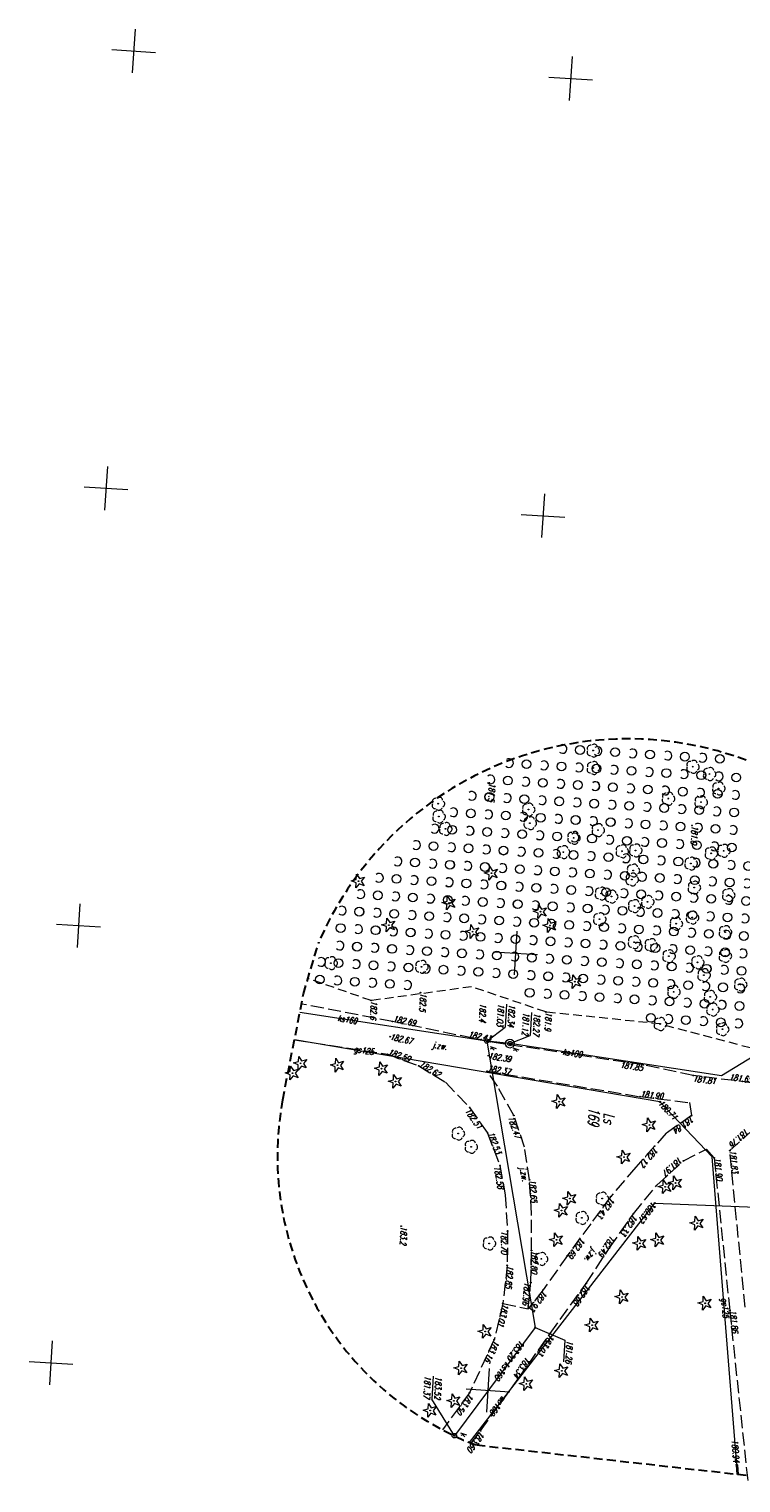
# Model space of a CAD drawing. Header units: metres. Extents: x 6615186 to 7435136, y 5685106 to 5698228.
# Tile 1 of 15: x 7413971 to 7414052, y 5685650 to 5685816. Entities that reach past the tile are written whole.
import ezdxf
from ezdxf.enums import TextEntityAlignment as Align

# ---------------------------------------------------------------- set-up
doc = ezdxf.new("R2010")
doc.units = ezdxf.units.M
for name, pattern in [('1', [0]), ('1_OTKJ', [2, 1.5, -0.5]), ('1_OTZK', [1.5, 1, -0.5]), ('2', [1.5, 1, -0.5]), ('2_SUGP', [0]), ('2_SUKP', [0]), ('2_SULO', [0]), ('2_SUPK', [0]), ('2_SUWP', [0]), ('3_SUKP', [0]), ('3_SULO', [0]), ('3_SUPK', [0]), ('3_SUWP', [0]), ('4', [2.5, 1.5, -1])]:
    doc.linetypes.add(name, pattern=pattern)
for name, color, linetype, lineweight in [('D.O. kresk jezdnia', 254, 'Continuous', 18), ('EKLTK_T_0', 90, 'Continuous', 18), ('OTK_E_T_0', 7, 'Continuous', 0), ('OTK_L_0', 7, '1_OTKJ', 18), ('OTR_T_0', 7, 'Continuous', 18), ('OTR_T_1', 7, 'Continuous', 18), ('OTZ_L_1', 7, '1_OTZK', 18), ('Podzial_sekcyjny_krzyze', 7, '1', 13), ('SUK_E_T_4', 34, 'Continuous', 0), ('SUK_T_3', 34, 'Continuous', 18), ('SUL_L_1', 7, '3_SULO', 35), ('SUP_E_T_1', 7, 'Continuous', 0), ('SUP_L_1', 7, '3_SUPK', 18), ('SUP_T_4', 7, 'Continuous', 18), ('SUWP_E_T_0', 5, 'Continuous', 0), ('SUWP_L_0', 5, '3_SUWP', 18), ('SUWR_T_0', 5, 'Continuous', 18)]:
    doc.layers.add(name, color=color, linetype=linetype, lineweight=lineweight)
for name, color, linetype, lineweight, true_color in [('OTZ_T_0', 7, 'Continuous', 18, 0x008000), ('OTZ_T_1', 7, 'Continuous', 18, 0x008000), ('SUGP_E_T_0', 7, 'Continuous', 0, 0xbfbf00), ('SUGP_L_0', 7, '2_SUGP', 18, 0xbfbf00), ('SUGR_T_0', 7, 'Continuous', 18, 0xbfbf00), ('SUKP_E_T_0', 7, 'Continuous', 0, 0x803300), ('SUKP_L_0', 7, '3_SUKP', 18, 0x803300), ('SUKR_T_0', 7, 'Continuous', 18, 0x803300)]:
    doc.layers.add(name, color=color, linetype=linetype, lineweight=lineweight, true_color=true_color)
doc.layers.add('ZAKRES_L_0', color=150, linetype='4')
doc.styles.add('GeodText', font='romans.shx', dxfattribs={"width": 0.7, "oblique": 14.323945})

# ---------------------------------------------------------------- blocks, each defined once
blk = doc.blocks.new('1_OTZK')
at = {"color": 0, "linetype": 'Continuous'}
for centre in [(-1, 1), (1, -1)]:
    blk.add_circle(centre, 0.5, dxfattribs=at)
for centre, start, end in [((1, 1), 318.5904, 221.4096), ((-1, -1), 318.7031, 221.2969)]:
    blk.add_arc(centre, 0.5, start, end, dxfattribs=at)
blk = doc.blocks.new('2_SUPS')
at = {"linetype": 'Continuous'}
blk.add_circle((0, 0), 0.0625, dxfattribs=at)
blk = doc.blocks.new('1_OTZL')
at = {"color": 0, "linetype": 'Continuous'}
blk.add_circle((0, 0), 0.045, dxfattribs=at)
for centre, start, end in [((-0.36, 0.12), 102.1445, 221.86), ((0, 0.38), 30.1401, 149.8599), ((0.36, 0.12), 318.14, 77.8555), ((-0.22, -0.3), 174.1482, 293.8542), ((0.22, -0.3), 246.1458, 5.8518)]:
    blk.add_arc(centre, 0.375, start, end, dxfattribs=at)
blk = doc.blocks.new('1_OTZG')
at = {"color": 0, "linetype": 'Continuous'}
for p, q in [((-0.78225, -0.26495), (-0.3012, 0.09375)), ((-0.3012, 0.09375), (-0.4937, 0.6621)), ((-0.4937, 0.6621), (-0.0039, 0.31545)), ((-0.0039, 0.31545), (0.4771, 0.67415)), ((0.4771, 0.67415), (0.2988, 0.1012)), ((0.2988, 0.1012), (0.7886, -0.24545)), ((-0.18225, -0.2575), (-0.78225, -0.26495)), ((0.01025, -0.82585), (-0.18225, -0.2575)), ((0.1886, -0.2529), (0.01025, -0.82585)), ((0.7886, -0.24545), (0.1886, -0.2529))]:
    blk.add_line(p, q, dxfattribs=at)
blk.add_circle((0, 0), 0.045, dxfattribs=at)
blk = doc.blocks.new('1_OTRS')
at = {"color": 0, "linetype": 'Continuous'}
blk.add_circle((0, 0), 0.045, dxfattribs=at)
blk = doc.blocks.new('1_OTRN')
at = {"color": 0, "linetype": 'Continuous'}
blk.add_circle((0, 0), 0.045, dxfattribs=at)
blk = doc.blocks.new('2_SUKS')
at = {"linetype": 'Continuous'}
blk.add_circle((0, 0), 0.25, dxfattribs=at)
blk = doc.blocks.new('2_SUPW')
at = {"linetype": 'Continuous'}
blk.add_circle((0, 0), 0.25, dxfattribs=at)
blk = doc.blocks.new('300m ujazd')
at = {"layer": 'OTK_L_0', "linetype": '1_OTKJ'}
for p, q in [((7414012.42, 5685403.01), (7414002.02, 5685405.01)), ((7414023.57, 5685400.69), (7414012.42, 5685403.01)), ((7414001.22, 5685400.92), (7414011.83, 5685399.27)), ((7414041.05, 5685398.06), (7414023.57, 5685400.69)), ((7414011.83, 5685399.27), (7414015.4, 5685397.96)), ((7414015.4, 5685397.96), (7414018.46, 5685396.08)), ((7414024.38, 5685395.62), (7414023.23, 5685397.34)), ((7414023.23, 5685397.34), (7414040.69, 5685394.44)), ((7414046.76, 5685396.85), (7414041.05, 5685398.06)), ((7414018.46, 5685396.08), (7414021.22, 5685393.21)), ((7414053.43, 5685396.02), (7414046.76, 5685396.85)), ((7414026.26, 5685392.29), (7414024.38, 5685395.62)), ((7414040.69, 5685394.44), (7414046.31, 5685393.77)), ((7414021.22, 5685393.21), (7414023.27, 5685390.26)), ((7414046.31, 5685393.77), (7414046.56, 5685392.27)), ((7414027.49, 5685388.67), (7414026.26, 5685392.29)), ((7414046.56, 5685392.27), (7414043.67, 5685390.26)), ((7414023.27, 5685390.26), (7414024.68, 5685386.57)), ((7414043.67, 5685390.26), (7414042.34, 5685388.79)), ((7414050.92, 5685388.28), (7414053.22, 5685390.34)), ((7414028.04, 5685384.94), (7414027.49, 5685388.67)), ((7414042.34, 5685388.79), (7414040.2, 5685386.38)), ((7414045.63, 5685387.11), (7414048.28, 5685388.45)), ((7414048.28, 5685388.45), (7414049.14, 5685387.45)), ((7414049.14, 5685387.45), (7414050.92, 5685370.04)), ((7414052.68, 5685370.41), (7414050.92, 5685388.28)), ((7414024.68, 5685386.57), (7414025.28, 5685383.21)), ((7414040.2, 5685386.38), (7414037.33, 5685383.04)), ((7414042.61, 5685384.35), (7414045.63, 5685387.11)), ((7414028.3, 5685381.11), (7414028.04, 5685384.94)), ((7414039.91, 5685381.07), (7414042.61, 5685384.35)), ((7414025.28, 5685383.21), (7414025.54, 5685379.1)), ((7414037.33, 5685383.04), (7414035.04, 5685379.93)), ((7414028.29, 5685376.88), (7414028.3, 5685381.11)), ((7414037.19, 5685377.18), (7414039.91, 5685381.07)), ((7414025.54, 5685379.1), (7414025.51, 5685375.19)), ((7414035.04, 5685379.93), (7414032.39, 5685376.32)), ((7414028.21, 5685373.22), (7414028.29, 5685376.88)), ((7414032.39, 5685376.32), (7414029.63, 5685372.41)), ((7414034.52, 5685373.11), (7414037.19, 5685377.18)), ((7414025.51, 5685375.19), (7414025.01, 5685370.85)), ((7414027.9, 5685370.22), (7414028.21, 5685373.22)), ((7414030.4, 5685367.4), (7414034.52, 5685373.11)), ((7414025.01, 5685370.85), (7414024.02, 5685366.71)), ((7414025.01, 5685370.85), (7414027.9, 5685370.22)), ((7414029.63, 5685372.41), (7414027.9, 5685370.22)), ((7414050.92, 5685370.04), (7414053, 5685350.36)), ((7414024.02, 5685366.71), (7414021.19, 5685360.63)), ((7414026.77, 5685362.25), (7414030.4, 5685367.4)), ((7414022.47, 5685356.31), (7414026.77, 5685362.25)), ((7414021.19, 5685360.63), (7414018.11, 5685356.42)), ((7414021.4, 5685354.9), (7414022.47, 5685356.31))]:
    blk.add_line(p, q, dxfattribs=at)
at = {"layer": 'OTZ_L_1', "linetype": '1_OTZK'}
for p, q in [((7414009.98, 5685405.4), (7414002.76, 5685407.92)), ((7414021.44, 5685406.98), (7414009.98, 5685405.4)), ((7414029.93, 5685404.1), (7414021.44, 5685406.98)), ((7414042.97, 5685402.73), (7414029.93, 5685404.1)), ((7414054.7, 5685399.61), (7414042.97, 5685402.73))]:
    blk.add_line(p, q, dxfattribs=at)
at = {"layer": 'Podzial_sekcyjny_krzyze'}
for p, q in [((7413983.01, 5685516.27), (7413982.69, 5685511.28)), ((7413980.35, 5685513.93), (7413985.34, 5685513.61)), ((7414032.91, 5685513.12), (7414032.59, 5685508.13)), ((7414030.25, 5685510.78), (7414035.24, 5685510.46)), ((7413979.86, 5685466.36), (7413979.54, 5685461.37)), ((7413977.2, 5685464.03), (7413982.19, 5685463.71)), ((7414029.76, 5685463.22), (7414029.44, 5685458.23)), ((7414027.11, 5685460.88), (7414032.1, 5685460.56)), ((7413976.71, 5685416.46), (7413976.39, 5685411.47)), ((7413974.06, 5685414.13), (7413979.05, 5685413.81)), ((7414026.61, 5685413.32), (7414026.29, 5685408.33)), ((7414023.96, 5685410.98), (7414028.95, 5685410.66)), ((7413973.56, 5685366.56), (7413973.25, 5685361.57)), ((7413970.91, 5685364.23), (7413975.9, 5685363.91)), ((7414023.46, 5685363.42), (7414023.15, 5685358.42)), ((7414020.81, 5685361.08), (7414025.8, 5685360.76))]:
    blk.add_line(p, q, dxfattribs=at)
at = {"layer": 'SUGP_L_0', "linetype": '2_SUGP'}
for p, q in [((7414042.95, 5685393.85), (7414001.22, 5685400.94)), ((7414048.92, 5685387.58), (7414042.95, 5685393.85)), ((7414051.71, 5685352.43), (7414048.92, 5685387.58)), ((7414051.79, 5685351.31), (7414051.71, 5685352.43))]:
    blk.add_line(p, q, dxfattribs=at)
at = {"layer": 'SUKP_L_0', "linetype": '2_SUKP'}
for p, q in [((7414023.17, 5685400.78), (7414001.83, 5685404.06)), ((7414063.43, 5685405.05), (7414049.96, 5685396.8)), ((7414025.82, 5685400.49), (7414023.17, 5685400.78)), ((7414023.17, 5685400.78), (7414028.7, 5685368.09)), ((7414049.96, 5685396.8), (7414025.82, 5685400.49)), ((7414028.7, 5685368.09), (7414019.47, 5685355.75)), ((7414019.47, 5685355.75), (7414019.47, 5685355.74))]:
    blk.add_line(p, q, dxfattribs=at)
at = {"layer": 'SUKR_T_0', "linetype": 'Continuous', "lineweight": 0}
for p, q in [((7414025.43, 5685405.01), (7414025.26, 5685402.35)), ((7414028.3, 5685404.03), (7414028.13, 5685401.4)), ((7414023.17, 5685400.78), (7414025.26, 5685402.35)), ((7414025.82, 5685400.49), (7414028.13, 5685401.4)), ((7414028.7, 5685368.09), (7414032.08, 5685366.64)), ((7414032.08, 5685366.64), (7414031.93, 5685364.18)), ((7414017.05, 5685362.55), (7414016.89, 5685359.92)), ((7414019.47, 5685355.75), (7414016.89, 5685359.92))]:
    blk.add_line(p, q, dxfattribs=at)
at = {"layer": 'SUL_L_1', "linetype": '2_SULO'}
blk.add_line((7414051.71, 5685352.43), (7414051.79, 5685351.31), dxfattribs=at)
at = {"layer": 'SUP_L_1', "linetype": '2_SUPK'}
blk.add_circle((7414025.82, 5685400.49), 0.5, dxfattribs=at)
at = {"layer": 'SUWP_L_0', "linetype": '2_SUWP'}
for p, q in [((7414021.22, 5685354.97), (7414042.36, 5685382.3)), ((7414042.36, 5685382.3), (7414057.49, 5685381.7))]:
    blk.add_line(p, q, dxfattribs=at)
at = {"layer": 'ZAKRES_L_0', "color": 6, "linetype": '2', "lineweight": 30}
for p, q in [((7414002.24, 5685406.16), (7414003.98, 5685412.04)), ((7413999.87, 5685394.08), (7414002.24, 5685406.16)), ((7414052.8, 5685351.2), (7414022, 5685354.66))]:
    blk.add_line(p, q, dxfattribs=at)
for centre, radius, start, end in [((7414039.31, 5685396.8), 38.47, 62.7764, 156.6731), ((7414034.53, 5685387.62), 35.26, 169.4436, 249.1956)]:
    blk.add_arc(centre, radius, start, end, dxfattribs=at)
at = {"layer": 'OTR_T_0', "rotation": 266.3900317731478}
for p in [(7414012.42, 5685403.01), (7414012.13, 5685401.29), (7414023.57, 5685400.69), (7414011.83, 5685399.27), (7414023.35, 5685399.11), (7414015.4, 5685397.96), (7414023.23, 5685397.34), (7414041.05, 5685398.06), (7414046.76, 5685396.85), (7414040.69, 5685394.44), (7414021.22, 5685393.21), (7414026.26, 5685392.29), (7414046.56, 5685392.27), (7414023.27, 5685390.26), (7414042.34, 5685388.79), (7414049.14, 5685387.45), (7414050.92, 5685388.28), (7414024.68, 5685386.57), (7414045.63, 5685387.11), (7414028.04, 5685384.94), (7414037.33, 5685383.04), (7414039.91, 5685381.07), (7414025.54, 5685379.1), (7414028.29, 5685376.88), (7414032.39, 5685376.32), (7414037.19, 5685377.18), (7414025.51, 5685375.19), (7414028.21, 5685373.22), (7414029.63, 5685372.41), (7414034.52, 5685373.11), (7414025.01, 5685370.85), (7414050.92, 5685370.04), (7414024.02, 5685366.71), (7414030.4, 5685367.4), (7414025.73, 5685364.42), (7414026.77, 5685362.25), (7414021.19, 5685360.63), (7414022.47, 5685356.31)]:
    blk.add_blockref('1_OTRS', p, dxfattribs=at)
at = {"layer": 'OTR_T_1', "rotation": 266.3900317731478}
for p in [(7414023.47, 5685430.25), (7414046.61, 5685425.39), (7414015.61, 5685406.3), (7414009.98, 5685405.4), (7414029.93, 5685404.1), (7414022.99, 5685402.91), (7414013.39, 5685379.67)]:
    blk.add_blockref('1_OTRN', p, dxfattribs=at)
at = {"layer": 'OTZ_L_1', "rotation": 266.3900317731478}
for p in [(7414032.76, 5685433.06), (7414036.76, 5685432.81), (7414040.75, 5685432.55), (7414044.74, 5685432.3), (7414026.65, 5685431.44), (7414030.64, 5685431.19), (7414034.63, 5685430.94), (7414038.63, 5685430.68), (7414048.73, 5685432.05), (7414024.53, 5685429.57), (7414028.52, 5685429.32), (7414032.51, 5685429.07), (7414042.62, 5685430.43), (7414046.61, 5685430.18), (7414050.6, 5685429.93), (7414022.41, 5685427.7), (7414026.4, 5685427.45), (7414036.51, 5685428.81), (7414040.5, 5685428.56), (7414044.49, 5685428.31), (7414048.48, 5685428.06), (7414020.28, 5685425.83), (7414030.39, 5685427.2), (7414034.38, 5685426.94), (7414038.38, 5685426.69), (7414042.37, 5685426.44), (7414046.36, 5685426.19), (7414050.35, 5685425.94), (7414018.16, 5685423.96), (7414024.28, 5685425.58), (7414028.27, 5685425.33), (7414032.26, 5685425.07), (7414036.25, 5685424.82), (7414040.25, 5685424.57), (7414044.24, 5685424.32), (7414048.23, 5685424.07), (7414022.16, 5685423.71), (7414026.15, 5685423.46), (7414030.14, 5685423.2), (7414034.13, 5685422.95), (7414038.12, 5685422.7), (7414042.12, 5685422.45), (7414016.04, 5685422.09), (7414020.03, 5685421.84), (7414024.03, 5685421.58), (7414028.02, 5685421.33), (7414032.01, 5685421.08), (7414036, 5685420.83), (7414046.11, 5685422.2), (7414050.1, 5685421.94), (7414013.92, 5685420.22), (7414017.91, 5685419.97), (7414021.9, 5685419.71), (7414025.9, 5685419.46), (7414029.89, 5685419.21), (7414039.99, 5685420.58), (7414043.99, 5685420.33), (7414047.98, 5685420.07), (7414051.97, 5685419.82), (7414011.8, 5685418.35), (7414015.79, 5685418.1), (7414019.78, 5685417.84), (7414023.77, 5685417.59), (7414027.77, 5685417.34), (7414033.88, 5685418.96), (7414037.87, 5685418.71), (7414041.86, 5685418.46), (7414045.86, 5685418.2), (7414049.85, 5685417.95), (7414009.68, 5685416.48), (7414013.67, 5685416.23), (7414017.66, 5685415.97), (7414021.65, 5685415.72), (7414031.76, 5685417.09), (7414035.75, 5685416.84), (7414039.74, 5685416.59), (7414043.73, 5685416.33), (7414047.73, 5685416.08), (7414051.72, 5685415.83), (7414007.55, 5685414.61), (7414011.55, 5685414.36), (7414015.54, 5685414.1), (7414025.64, 5685415.47), (7414029.64, 5685415.22), (7414033.63, 5685414.97), (7414037.62, 5685414.72), (7414041.61, 5685414.46), (7414045.6, 5685414.21), (7414009.42, 5685412.49), (7414019.53, 5685413.85), (7414023.52, 5685413.6), (7414027.51, 5685413.35), (7414031.51, 5685413.1), (7414035.5, 5685412.85), (7414039.49, 5685412.59), (7414043.48, 5685412.34), (7414049.6, 5685413.96), (7414013.42, 5685412.23), (7414017.41, 5685411.98), (7414021.4, 5685411.73), (7414025.39, 5685411.48), (7414029.38, 5685411.23), (7414033.38, 5685410.98), (7414037.37, 5685410.72), (7414047.47, 5685412.09), (7414051.47, 5685411.84), (7414007.3, 5685410.62), (7414011.29, 5685410.36), (7414015.29, 5685410.11), (7414019.28, 5685409.86), (7414023.27, 5685409.61), (7414027.26, 5685409.36), (7414031.25, 5685409.11), (7414041.36, 5685410.47), (7414045.35, 5685410.22), (7414049.34, 5685409.97), (7414005.18, 5685408.75), (7414009.17, 5685408.49), (7414013.16, 5685408.24), (7414035.25, 5685408.85), (7414039.24, 5685408.6), (7414043.23, 5685408.35), (7414047.22, 5685408.1), (7414051.21, 5685407.85), (7414029.13, 5685407.23), (7414033.12, 5685406.98), (7414037.12, 5685406.73), (7414041.11, 5685406.48), (7414045.1, 5685406.23), (7414049.09, 5685405.98), (7414053.08, 5685405.72), (7414042.98, 5685404.36), (7414046.97, 5685404.11), (7414050.96, 5685403.85)]:
    blk.add_blockref('1_OTZK', p, dxfattribs=at)
at = {"layer": 'OTZ_T_0', "rotation": 266.3900317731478}
for p in [(7414035.31, 5685433.93), (7414035.32, 5685431.95), (7414046.69, 5685432.09), (7414048.59, 5685431.26), (7414043.9, 5685428.45), (7414049.64, 5685429.61), (7414017.62, 5685427.87), (7414027.93, 5685427.2), (7414047.63, 5685428.05), (7414017.7, 5685426.4), (7414018.46, 5685424.99), (7414028.1, 5685425.65), (7414035.88, 5685424.86), (7414033.1, 5685423.98), (7414031.91, 5685422.35), (7414038.62, 5685422.44), (7414040.16, 5685422.54), (7414048.79, 5685422.2), (7414050.22, 5685422.5), (7414039.88, 5685420.25), (7414046.48, 5685421.04), (7414039.75, 5685419.23), (7414046.85, 5685418.3), (7414036.24, 5685417.62), (7414037.41, 5685417.27), (7414041.53, 5685416.67), (7414050.77, 5685417.45), (7414040.03, 5685416.19), (7414046.64, 5685414.88), (7414036.05, 5685414.69), (7414044.79, 5685414.18), (7414050.4, 5685413.22), (7414040.01, 5685412.07), (7414041.93, 5685411.74), (7414043.96, 5685410.47), (7414050.39, 5685410.5), (7414005.37, 5685409.68), (7414015.73, 5685409.26), (7414047.24, 5685409.77), (7414047.96, 5685408.31), (7414052.14, 5685407.23), (7414044.52, 5685406.41), (7414048.68, 5685405.82), (7414048.97, 5685404.38), (7414042.97, 5685402.73), (7414050.08, 5685402.13), (7414019.9, 5685390.23), (7414021.38, 5685388.72), (7414036.34, 5685382.81), (7414034.04, 5685380.6), (7414023.45, 5685377.69), (7414029.4, 5685375.93)]:
    blk.add_blockref('1_OTZL', p, dxfattribs=at)
at = {"layer": 'OTZ_T_1', "rotation": 266.3900317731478}
for p in [(7414023.71, 5685419.93), (7414008.52, 5685419.03), (7414018.88, 5685416.54), (7414029.3, 5685415.55), (7414011.98, 5685414.01), (7414021.56, 5685413.27), (7414030.39, 5685413.96), (7414033.22, 5685407.56), (7414001.92, 5685398.24), (7414000.98, 5685397.12), (7414006.14, 5685398.02), (7414011.16, 5685397.63), (7414012.75, 5685396.17), (7414031.43, 5685393.87), (7414041.74, 5685391.21), (7414038.84, 5685387.54), (7414043.55, 5685384.15), (7414044.73, 5685384.59), (7414032.66, 5685382.81), (7414031.7, 5685381.44), (7414047.19, 5685379.99), (7414031.14, 5685378.1), (7414040.65, 5685377.7), (7414042.71, 5685378.09), (7414038.62, 5685371.58), (7414048.11, 5685370.86), (7414035.2, 5685368.36), (7414022.99, 5685367.64), (7414020.24, 5685363.45), (7414031.74, 5685363.15), (7414027.69, 5685361.66), (7414016.72, 5685358.62), (7414019.42, 5685359.73)]:
    blk.add_blockref('1_OTZG', p, dxfattribs=at)
at = {"layer": 'SUGR_T_0', "rotation": 266.3900317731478}
for p in [(7414042.95, 5685393.85), (7414051.71, 5685352.43)]:
    blk.add_blockref('2_SUPS', p, dxfattribs=at)
at = {"layer": 'SUK_T_3', "rotation": 266.3900317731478}
for p in [(7414023.17, 5685400.78), (7414019.47, 5685355.75)]:
    blk.add_blockref('2_SUKS', p, dxfattribs=at)
at = {"layer": 'SUKR_T_0', "rotation": 266.3900317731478}
for p in [(7414023.17, 5685400.78), (7414025.82, 5685400.49), (7414028.7, 5685368.09), (7414019.47, 5685355.75)]:
    blk.add_blockref('2_SUPS', p, dxfattribs=at)
at = {"layer": 'SUP_T_4', "rotation": 266.3900317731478}
blk.add_blockref('2_SUPW', (7414025.82, 5685400.49), dxfattribs=at)
at = {"layer": 'SUWR_T_0', "rotation": 266.3900317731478}
blk.add_blockref('2_SUPS', (7414042.36, 5685382.3), dxfattribs=at)
at = {"layer": 'EKLTK_T_0', "color": 96, "true_color": 0x008000, "style": 'GeodText', "oblique": 14.3239, "width": 0.65}
for s, rotation, p in [('169', 266.39, (7414036.11, 5685393.18)), ('Ls', 267.8715, (7414037.81, 5685392.54))]:
    blk.add_text(s, height=1.25, rotation=rotation, dxfattribs=at).set_placement(p, align=Align.TOP_LEFT)
at = {"layer": 'OTK_E_T_0', "lineweight": 9, "style": 'GeodText', "oblique": 14.3239, "width": 0.65}
for rotation, p in [(351.2712, (7414017.8, 5685400.15)), (280.1263, (7414027.33, 5685385.58)), (593.6109, (7414034.97, 5685376.39))]:
    blk.add_text('j.zw.', height=0.7, rotation=rotation, dxfattribs=at).set_placement(p, align=Align.MIDDLE)
at = {"layer": 'OTR_T_0', "lineweight": 9, "style": 'GeodText', "oblique": 14.3239, "width": 0.65}
for s, rotation, p in [('182.69', 348.1639, (7414012.42, 5685403.01)), ('182.59', 339.9071, (7414011.83, 5685399.27)), ('182.62', 328.4679, (7414015.4, 5685397.96)), ('182.37', 350.7897, (7414023.23, 5685397.34)), ('181.90', 353.1484, (7414040.69, 5685394.44)), ('181.84', 574.8213, (7414046.56, 5685392.27)), ('182.53', 290.9421, (7414023.27, 5685390.26)), ('182.17', 588.4526, (7414042.34, 5685388.79)), ('181.90', 275.8631, (7414049.14, 5685387.45)), ('181.83', 275.6215, (7414050.92, 5685388.28)), ('182.65', 274.0142, (7414028.04, 5685384.94)), ('182.43', 593.6459, (7414037.33, 5685383.04)), ('182.33', 595.0748, (7414039.91, 5685381.07)), ('182.80', 268.7369, (7414028.29, 5685376.88)), ('182.85', 625.5764, (7414025.51, 5685375.19)), ('182.68', 595.4579, (7414034.52, 5685373.11)), ('183.01', 616.53, (7414025.01, 5685370.85)), ('182.93', 591.7338, (7414029.63, 5685372.41)), ('181.86', 276.0189, (7414050.92, 5685370.04)), ('183.16', 605.0333, (7414024.02, 5685366.71)), ('183.03', 595.647, (7414030.4, 5685367.4)), ('183.50', 594.5134, (7414021.19, 5685360.63)), ('183.60', 592.753, (7414022.47, 5685356.31))]:
    blk.add_text(s, height=0.7, rotation=rotation, dxfattribs=at).set_placement(p)
for s, rotation, p in [('182.67', 348.2083, (7414012.13, 5685401.29)), ('182.39', 351.1283, (7414023.35, 5685399.11))]:
    blk.add_text(s, height=0.7, rotation=rotation, dxfattribs=at).set_placement(p, align=Align.MIDDLE_LEFT)
for s, rotation, p in [('182.43', 347.68, (7414023.57, 5685400.69)), ('181.65', 352.8934, (7414053.43, 5685396.02)), ('182.69', 593.6932, (7414032.39, 5685376.32))]:
    blk.add_text(s, height=0.7, rotation=rotation, dxfattribs=at).set_placement(p, align=Align.RIGHT)
for s, rotation, p in [('181.85', 352.0381, (7414041.05, 5685398.06)), ('183.34', 595.2269, (7414026.77, 5685362.25))]:
    blk.add_text(s, height=0.7, rotation=rotation, dxfattribs=at).set_placement(p, align=Align.TOP_RIGHT)
for s, rotation, p in [('181.81', 352.8934, (7414046.76, 5685396.85)), ('182.51', 304.8254, (7414021.22, 5685393.21)), ('182.47', 288.7212, (7414026.26, 5685392.29)), ('181.76', 581.9157, (7414053.22, 5685390.34)), ('181.97', 582.3812, (7414045.63, 5685387.11)), ('182.58', 280.101, (7414024.68, 5685386.57)), ('182.70', 269.4722, (7414025.54, 5685379.1)), ('182.96', 624.107, (7414028.21, 5685373.22))]:
    blk.add_text(s, height=0.7, rotation=rotation, dxfattribs=at).set_placement(p, align=Align.TOP_LEFT)
blk.add_text('182.49', height=0.7, rotation=596.8205, dxfattribs=at).set_placement((7414037.19, 5685377.18), align=Align.TOP_CENTER)
blk.add_text('183.20', height=0.7, rotation=592.6482, dxfattribs=at).set_placement((7414025.73, 5685364.42), align=Align.MIDDLE_RIGHT)
at = {"layer": 'OTR_T_1', "lineweight": 9, "style": 'GeodText', "oblique": 14.3239, "width": 0.65}
for s, p in [('181.5', (7414023.47, 5685430.25)), ('181.0', (7414046.61, 5685425.39)), ('182.5', (7414015.61, 5685406.3)), ('182.6', (7414009.98, 5685405.4)), ('181.9', (7414029.93, 5685404.1)), ('183.2', (7414013.39, 5685379.67))]:
    blk.add_text(s, height=0.7, rotation=266.39, dxfattribs=at).set_placement(p)
blk.add_text('182.4', height=0.7, rotation=266.39, dxfattribs=at).set_placement((7414022.99, 5685402.91), align=Align.TOP_RIGHT)
at = {"layer": 'SUGP_E_T_0', "lineweight": 9, "style": 'GeodText', "oblique": 14.3239, "width": 0.65}
for rotation, p in [(351.32, (7414009.12, 5685399.6)), (274.5359, (7414050.29, 5685370.32))]:
    blk.add_text('gs125', height=0.7, rotation=rotation, dxfattribs=at).set_placement(p, align=Align.MIDDLE)
at = {"layer": 'SUGR_T_0', "lineweight": 9, "style": 'GeodText', "oblique": 14.3239, "width": 0.65}
blk.add_text('180.71', height=0.7, rotation=313.6017, dxfattribs=at).set_placement((7414042.95, 5685393.85), align=Align.MIDDLE_LEFT)
blk.add_text('180.94', height=0.7, rotation=274.5359, dxfattribs=at).set_placement((7414051.69, 5685352.68), align=Align.MIDDLE_RIGHT)
at = {"layer": 'SUK_E_T_4', "lineweight": 9, "style": 'GeodText', "oblique": 14.3239, "width": 0.65}
blk.add_text('k', height=0.7, rotation=266.39, dxfattribs=at).set_placement((7414023.59, 5685400.23))
blk.add_text('k', height=0.7, rotation=266.39, dxfattribs=at).set_placement((7414020.92, 5685356.07), align=Align.TOP_LEFT)
at = {"layer": 'SUKP_E_T_0', "lineweight": 9, "style": 'GeodText', "oblique": 14.3239, "width": 0.65}
for s, rotation, p in [('ks160', 351.25, (7414007.26, 5685403.23)), ('ks100', 351.3146, (7414032.95, 5685399.4)), ('ks160', 593.2334, (7414024.97, 5685363.1))]:
    blk.add_text(s, height=0.7, rotation=rotation, dxfattribs=at).set_placement(p, align=Align.MIDDLE)
at = {"layer": 'SUKR_T_0', "lineweight": 9, "style": 'GeodText', "oblique": 14.3239, "width": 0.65}
for s, p in [('181.03', (7414025.18, 5685405.02)), ('182.34', (7414026.43, 5685404.95)), ('181.12', (7414028.05, 5685404.04)), ('182.27', (7414029.3, 5685403.96)), ('181.37', (7414016.81, 5685362.56)), ('183.52', (7414018.05, 5685362.48))]:
    blk.add_text(s, height=0.7, rotation=266.39, dxfattribs=at).set_placement(p, align=Align.TOP_LEFT)
blk.add_text('181.26', height=0.7, rotation=266.39, dxfattribs=at).set_placement((7414032.33, 5685366.63))
at = {"layer": 'SUP_E_T_1', "lineweight": 9, "style": 'GeodText', "oblique": 14.3239, "width": 0.65}
blk.add_text('k', height=0.7, rotation=266.39, dxfattribs=at).set_placement((7414026.2, 5685400.06))
at = {"layer": 'SUWP_E_T_0', "lineweight": 9, "style": 'GeodText', "oblique": 14.3239, "width": 0.65}
blk.add_text('wo160', height=0.7, rotation=592.2695, dxfattribs=at).set_placement((7414024.48, 5685359.19), align=Align.MIDDLE)
at = {"layer": 'SUWR_T_0', "lineweight": 9, "style": 'GeodText', "oblique": 14.3239, "width": 0.65}
blk.add_text('180.57', height=0.7, rotation=592.2695, dxfattribs=at).set_placement((7414042.36, 5685382.3), align=Align.MIDDLE_LEFT)

msp = doc.modelspace()

# ---------------------------------------------------------------- block references
at = {"layer": 'D.O. kresk jezdnia'}
msp.add_blockref('300m ujazd', (0, 300), dxfattribs=at)

doc.saveas('drawing.dxf')
